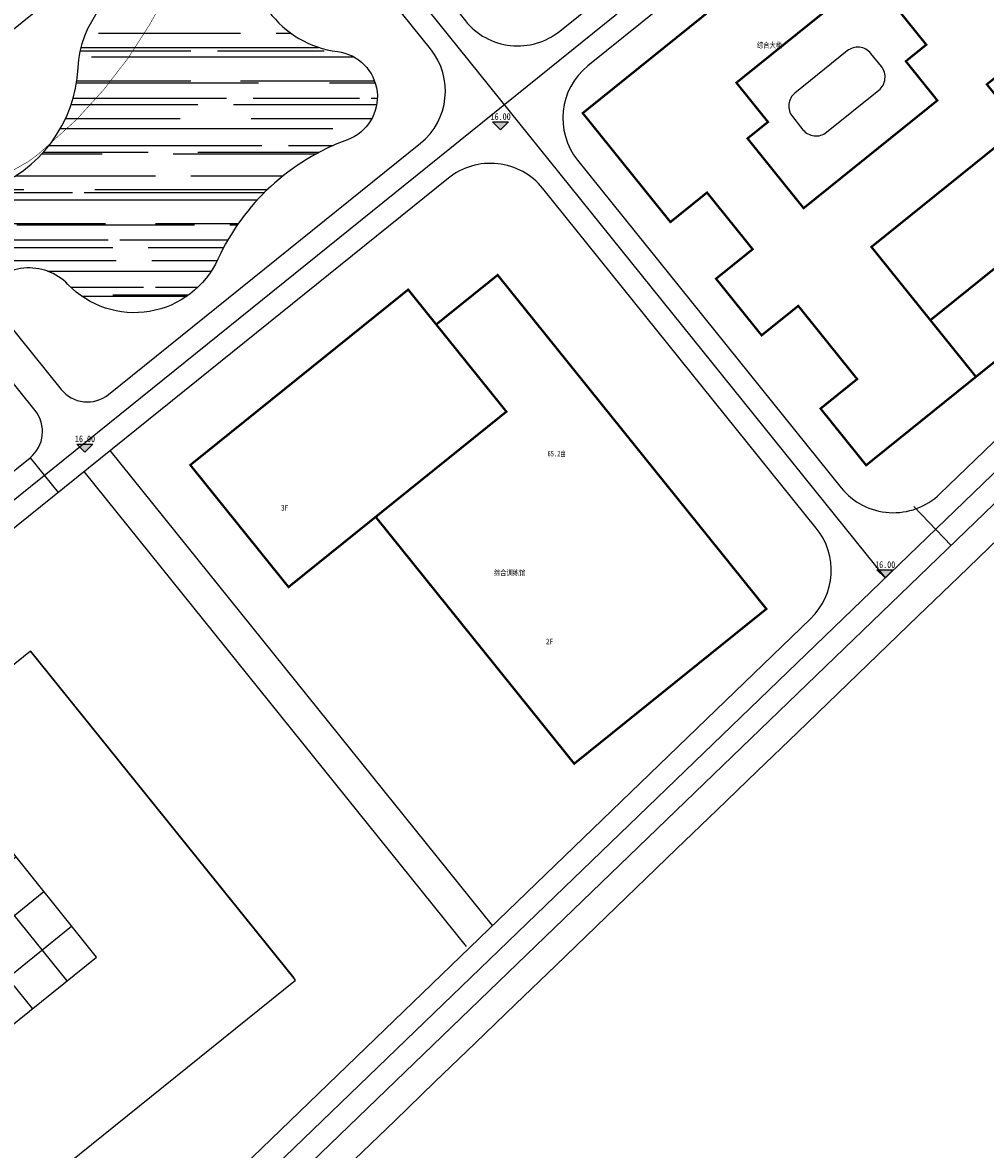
# Model space of a CAD drawing. Extents: x 38389316 to 38392219, y 2477539 to 2480586.
# Tile 26 of 43: x 38390057 to 38390229, y 2479526 to 2479728. Entities that reach past the tile are written whole.
import ezdxf
from ezdxf.enums import TextEntityAlignment as Align

# ---------------------------------------------------------------- set-up
doc = ezdxf.new("R2010")
doc.units = 0
doc.header["$LTSCALE"] = 1000
doc.header["$MEASUREMENT"] = 0
for name, pattern in [('CENTER2', [1.125, 0.75, -0.125, 0.125, -0.125]), ('DASH', [0.35, 0.25, -0.1]), ('PHANTOM2', [1.25, 0.625, -0.125, 0.125, -0.125, 0.125, -0.125])]:
    doc.linetypes.add(name, pattern=pattern)
doc.layers.get('0').update_dxf_attribs({"linetype": 'CONTINUOUS'})
for name, color, linetype in [('DIM_ELEV', 8, 'CONTINUOUS'), ('u-road', 4, 'CONTINUOUS'), ('YD_地块界线', 7, 'CONTINUOUS'), ('建筑轮廓', 2, 'CONTINUOUS'), ('文字', 7, 'CONTINUOUS'), ('用地界线', 8, 'CONTINUOUS'), ('路中线', 7, 'CENTER2'), ('远期建筑', 141, 'CONTINUOUS'), ('道路', 33, 'CONTINUOUS')]:
    doc.layers.add(name, color=color, linetype=linetype)
doc.layers.add('图框文字', color=7, linetype='CONTINUOUS', lineweight=9)
doc.styles.add('-宋体', font='txt', dxfattribs={"width": 0.8})
doc.styles.add('中等线体', font='txt', dxfattribs={"width": 0.8})
doc.styles.add('宋体', font='txt', dxfattribs={"width": 0.8, "height": 8})

# ---------------------------------------------------------------- blocks, each defined once
blk = doc.blocks.new('hyvahavb')
at = {"layer": 'DIM_ELEV'}
blk.add_hatch(color=8, dxfattribs=at).paths.add_polyline_path([(-173.2, -4360.8), (-182.2, -4351.8), (-164.2, -4351.8)])
at = {"layer": 'DIM_ELEV', "color": 8}
for p, q in [((-173.2, -4360.8), (-182.2, -4351.8)), ((-182.2, -4351.8), (-164.2, -4351.8)), ((-173.2, -4360.8), (-164.2, -4351.8))]:
    blk.add_line(p, q, dxfattribs=at)
blk = doc.blocks.new('202210211F')
at = {"layer": '建筑轮廓'}
h = blk.add_hatch(dxfattribs=at)
h.set_pattern_fill('ANSI37', color=8, scale=5, angle=354, style=0)
h.set_pattern_definition([(39, (38392595.5196, 2482422.002), (-4.99523, 6.168596), []), (129, (38392595.5196, 2482422.002), (-6.168596, -4.99523), [])])
h.paths.add_polyline_path([(38392391.68, 2481656.17), (38392353.82, 2481625.69), (38392371.38, 2481603.88), (38392409.24, 2481634.36)])
h.paths.add_polyline_path([(38392384.99, 2481645.42), (38392391.59, 2481645.42), (38392391.59, 2481648.42), (38392384.99, 2481648.42)], flags=24)
at = {"layer": '道路'}
h = blk.add_hatch(dxfattribs=at)
h.set_pattern_fill('AR-RROOF', color=8, scale=5, style=0)
h.set_pattern_definition([(0, (38392595.5196, 2482422.002), (13.97, 6.35), [95.25, -12.7, 31.75, -6.35]), (0, (38392603.965, 2482425.177), (-6.35, 8.4455), [19.05, -2.0955, 38.1, -4.7625]), (0, (38392598.6946, 2482427.399), (33.02, 4.2545), [50.8, -8.89, 25.4, -6.35])])
h.paths.add_polyline_path([(38392389.8, 2481771.55, 0.123405), (38392379.63, 2481764.74), (38392389.01, 2481753.09, -0.48459), (38392404.12, 2481754.58, 0.528217), (38392430.93, 2481759.11, -0.20002), (38392454.08, 2481780.46, 0.787845), (38392452.28, 2481796.21, -0.207547), (38392440.03, 2481803.41, 0.706448), (38392405.93, 2481793.28, -0.302174)])
at = {"layer": 'u-road', "color": 8, "flags": 128}
for points in [[(38392468.13, 2481959.71), (38392612.94, 2481779.84, -0.388285), (38392611.41, 2481755.59), (38392420.89, 2481571.89)], [(38392398.54, 2481896.89), (38392475.17, 2481801.7, 0.414215), (38392492.05, 2481799.88), (38392530.6, 2481830.92)], [(38392402.91, 2481735.82, 0.414215), (38392411.35, 2481734.91), (38392467.12, 2481779.81, 0.414212), (38392468.94, 2481796.68), (38392468.94, 2481796.68), (38392445.43, 2481825.89, 0.414214), (38392428.55, 2481827.72), (38392372.78, 2481782.82, 0.414213), (38392371.87, 2481774.38), (38392402.91, 2481735.82)], [(38392535.62, 2481824.69), (38392497.06, 2481793.65, 0.414212), (38392495.24, 2481776.77), (38392542.35, 2481718.26, 0.440628), (38392560.02, 2481717.15), (38392604.55, 2481760.08, 0.388284), (38392605.56, 2481776.24), (38392561.92, 2481830.46)], [(38392351.68, 2481534.43, 0.440628), (38392369.36, 2481533.32), (38392536.89, 2481694.85, 0.38828), (38392537.91, 2481711.01), (38392537.91, 2481711.01), (38392489.01, 2481771.76, 0.414215), (38392472.14, 2481773.58), (38392472.14, 2481773.58), (38392291.58, 2481628.22, 0.414212), (38392289.76, 2481611.35), (38392351.68, 2481534.43)], [(38392397.33, 2481723.62, 0.414212), (38392398.24, 2481732.06), (38392370.96, 2481765.94, 0.414214), (38392354.09, 2481767.77), (38392309.84, 2481732.15, 0.414213), (38392308.93, 2481723.71), (38392336.21, 2481689.83, 0.414214), (38392353.08, 2481688), (38392397.33, 2481723.62)]]:
    blk.add_lwpolyline(points, format="xyb", dxfattribs=at)
for points in [[(38392397.33, 2481723.62), (38392402.34, 2481717.39)], [(38392555.34, 2481714.87), (38392562.01, 2481707.95)]]:
    blk.add_lwpolyline(points, dxfattribs=at)
at = {"layer": 'YD_地块界线', "color": 8, "flags": 128}
blk.add_lwpolyline([(38392455.33, 2481598.16), (38392462.53, 2481605.1), (38392469.73, 2481612.04), (38392476.93, 2481618.98), (38392484.13, 2481625.93), (38392491.33, 2481632.87), (38392498.53, 2481639.81), (38392505.73, 2481646.75), (38392512.93, 2481653.69), (38392520.13, 2481660.63), (38392527.33, 2481667.58), (38392534.53, 2481674.52), (38392541.73, 2481681.46), (38392548.93, 2481688.4), (38392556.13, 2481695.34), (38392563.33, 2481702.29), (38392570.53, 2481709.23)], dxfattribs=at)
at = {"layer": '建筑轮廓', "color": 8, "flags": 128}
for points in [[(38392339.25, 2481642.2), (38392320.47, 2481627.09), (38392367.82, 2481568.28), (38392444.78, 2481630.24), (38392397.43, 2481689.05), (38392378.66, 2481673.93)], [(38392353.82, 2481625.69), (38392371.38, 2481603.88), (38392409.24, 2481634.36), (38392391.68, 2481656.17)]]:
    blk.add_lwpolyline(points, dxfattribs=at)
at = {"layer": '用地界线', "color": 10, "linetype": 'PHANTOM2', "ltscale": 0.01, "const_width": 0.1, "flags": 128}
blk.add_lwpolyline([(38392235.26, 2482101.89), (38392270.9, 2482137.54), (38392306.54, 2482173.18), (38392373.95, 2482086.4), (38392424.95, 2482025.04), (38392448.56, 2481995.71), (38392438.61, 2481909.05), (38392429.45, 2481829.31), (38392429.01, 2481827.02), (38392427.12, 2481819.84), (38392426.6, 2481818.27), (38392426.26, 2481817.21), (38392425.43, 2481814.9), (38392423.82, 2481810.98), (38392421.79, 2481806.57), (38392418.72, 2481801.02), (38392414.83, 2481794.99), (38392410.53, 2481789.42), (38392405.59, 2481783.99), (38392398.87, 2481777.91), (38392396.95, 2481776.5), (38392345.95, 2481747.45), (38392111.41, 2481613.84), (38392109.01, 2481614.47), (38392106.98, 2481614.07), (38392098.15, 2481630.51), (38392116.12, 2481640.75), (38392101.21, 2481666.92), (38392135.86, 2481778.66), (38392136.38, 2481780.34), (38392181.47, 2481804.15), (38392192.72, 2481840.56), (38392168.94, 2481885.6), (38392177.65, 2481913.84), (38392177.59, 2481914.99), (38392183.13, 2481932.94), (38392184.52, 2481931.77), (38392189.13, 2481946.8), (38392199.95, 2481981.77), (38392198.7, 2481982.12), (38392198.34, 2481982.25), (38392199.41, 2481985.72), (38392202.06, 2481994.32)], close=True, dxfattribs=at)
at = {"layer": '路中线', "color": 8, "linetype": 'DASH', "ltscale": 4, "flags": 128}
for points in [[(38392314.58, 2482162.83), (38392249.64, 2482110.54, 0.414213), (38392246.3, 2482079.61), (38392550.2, 2481702.13)], [(38392465.01, 2481957.2), (38392608.68, 2481778.75, -0.388284), (38392607.32, 2481757.2), (38392421.26, 2481577.81)]]:
    blk.add_lwpolyline(points, format="xyb", dxfattribs=at)
blk.add_lwpolyline([(38392199.45, 2481559.18), (38392555, 2481845.43)], dxfattribs=at)
at = {"layer": '远期建筑', "color": 8, "ltscale": 5, "const_width": 0.4, "flags": 128}
for points in [[(38392522.32, 2481806.28), (38392496.15, 2481785.21), (38392511.83, 2481765.74), (38392518.37, 2481771.01), (38392526.53, 2481760.88), (38392519.98, 2481755.61), (38392528.13, 2481745.49), (38392534.68, 2481750.75), (38392545.21, 2481737.67), (38392538.67, 2481732.4), (38392546.82, 2481722.27), (38392566.45, 2481738.08), (38392547.76, 2481761.29), (38392574.48, 2481782.8), (38392568.4, 2481790.35), (38392580.94, 2481800.45)], [(38392459.13, 2481713.04), (38392494.63, 2481668.93), (38392528.98, 2481696.59), (38392524.83, 2481701.75), (38392485.95, 2481750.04), (38392480.94, 2481756.27), (38392469.95, 2481747.43)], [(38392464.94, 2481753.66), (38392425.99, 2481722.31), (38392443.55, 2481700.5), (38392482.5, 2481731.85), (38392464.94, 2481753.66)]]:
    blk.add_lwpolyline(points, dxfattribs=at)
for points in [[(38392523.62, 2481790.64), (38392529.27, 2481783.63), (38392525.61, 2481780.68), (38392535.64, 2481768.22), (38392559.55, 2481787.47), (38392553.91, 2481794.48), (38392557.57, 2481797.43), (38392547.54, 2481809.89)], [(38392574.48, 2481782.8), (38392585.02, 2481769.71), (38392597.56, 2481779.81), (38392605.71, 2481769.68), (38392566.45, 2481738.08), (38392558.3, 2481748.2), (38392581.9, 2481767.2), (38392571.37, 2481780.29)]]:
    blk.add_lwpolyline(points, close=True, dxfattribs=at)
at = {"layer": '道路', "color": 8, "flags": 128}
for points in [[(38392379.63, 2481764.74, -0.123405), (38392389.8, 2481771.55, 0.302174), (38392405.93, 2481793.28, -0.706448), (38392440.03, 2481803.41, 0.207547), (38392452.28, 2481796.21, -0.787845), (38392454.08, 2481780.46, 0.20002), (38392430.93, 2481759.11, -0.528217), (38392404.12, 2481754.58, 0.48459), (38392389.01, 2481753.09, 0.48459)], [(38392543.44, 2481796.32), (38392534.09, 2481788.8, 0.414214), (38392533.64, 2481784.58), (38392535.52, 2481782.24, 0.414214), (38392539.74, 2481781.79), (38392549.08, 2481789.31, 0.414214), (38392549.54, 2481793.53), (38392547.66, 2481795.87, 0.414214), (38392543.44, 2481796.32), (38392543.44, 2481796.32)]]:
    blk.add_lwpolyline(points, format="xyb", dxfattribs=at)
for points in [[(38392480.03, 2481640.03), (38392411.69, 2481724.92)], [(38392475.36, 2481636.26), (38392407.02, 2481721.15)], [(38392397.43, 2481689.05), (38392444.47, 2481630.63)]]:
    blk.add_lwpolyline(points, dxfattribs=at)
at = {"layer": 'DIM_ELEV', "color": 8, "xscale": 0.16, "yscale": 0.16, "zscale": 0.16}
for p in [(38392509.16, 2482479.94), (38392434.85, 2482422.35), (38392577.91, 2482399.86)]:
    blk.add_blockref('hyvahavb', p, dxfattribs=at)
at = {"layer": 'DIM_ELEV', "color": 8, "style": '-宋体', "width": 0.8}
for p in [(38392479.68, 2481783.99), (38392405.37, 2481726.4), (38392548.43, 2481703.91)]:
    blk.add_text('16.00', height=1.2, dxfattribs=at).set_placement(p)
at = {"layer": '图框文字', "color": 8, "style": '宋体', "width": 0.7}
blk.add_text('65.2亩', height=1, rotation=360, dxfattribs=at).set_placement((38392491.49, 2481723.85), align=Align.CENTER)
at = {"layer": '文字', "color": 8, "style": '中等线体', "width": 0.8}
for s, p in [('综合大楼', (38392527.3, 2481796.85)), ('3F', (38392442.21, 2481714.16)), ('综合训练馆', (38392480.27, 2481702.56)), ('2F', (38392489.56, 2481690.29))]:
    blk.add_text(s, height=1, rotation=360, dxfattribs=at).set_placement(p)

msp = doc.modelspace()

# ---------------------------------------------------------------- block references
msp.add_blockref('202210211F', (-2339.44, -2073.7))

doc.saveas('drawing.dxf')
